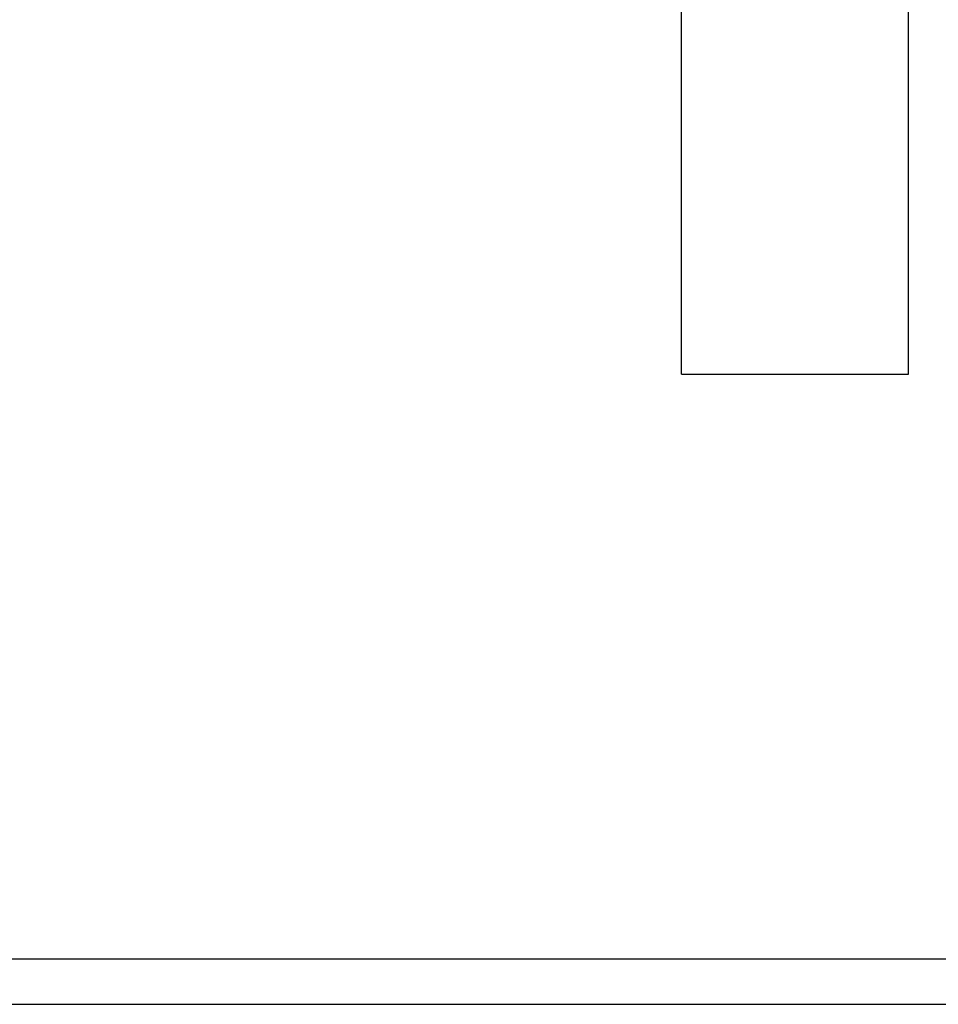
# Model space of a CAD drawing. Header units: inches. Extents: x 0 to 227, y 0 to 147.
# Tile 7 of 247: x 16.829 to 17.585, y 46.52 to 47.331. Entities that reach past the tile are written whole.
import ezdxf

# ---------------------------------------------------------------- set-up
doc = ezdxf.new("R2010")
doc.units = ezdxf.units.IN
doc.header["$LTSCALE"] = 12.466667
doc.header["$MEASUREMENT"] = 0
doc.linetypes.add('HIDDEN', pattern=[0.2, 0.1, -0.1])
doc.layers.get('0').update_dxf_attribs({"linetype": 'CONTINUOUS'})
doc.layers.add('DEFAULT_2', color=8, linetype='HIDDEN')

msp = doc.modelspace()

# ---------------------------------------------------------------- linework, layer by layer
at = {"color": 3, "linetype": 'Continuous'}
msp.add_line((9.41082, 46.55769), (27.71082, 46.55769), dxfattribs=at)
at = {"color": 7, "linetype": 'Continuous'}
msp.add_line((9.45582, 46.52019), (27.66582, 46.52019), dxfattribs=at)
at = {"layer": 'DEFAULT_2', "color": 8, "linetype": 'HIDDEN'}
for p, q in [((17.37382, 47.03919), (17.37382, 47.40819)), ((17.56082, 47.03919), (17.56082, 47.40819)), ((26.56082, 47.31394), (10.56082, 47.31394)), ((17.37382, 47.03919), (17.56082, 47.03919)), ((26.56082, 46.69919), (10.56082, 46.69919)), ((10.56082, 46.59519), (26.56082, 46.59519))]:
    msp.add_line(p, q, dxfattribs=at)

doc.saveas('drawing.dxf')
